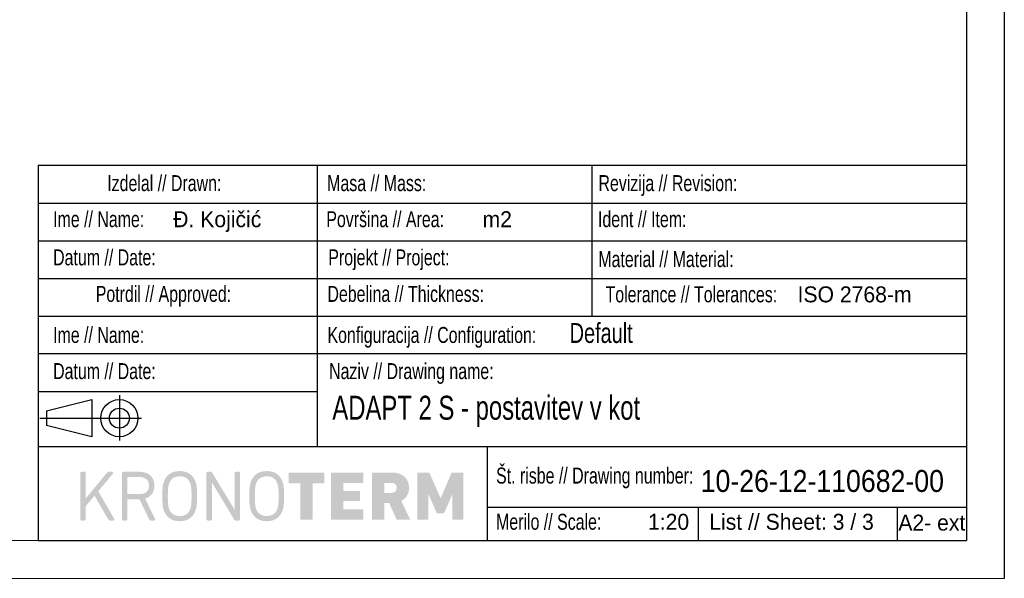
# Model space of a CAD drawing. Header units: millimetres. Extents: x 0 to 39025, y -31299 to 8400.
# Tile 50 of 206: x 15958 to 18568, y -31299 to -29817. Entities that reach past the tile are written whole.
import ezdxf

# ---------------------------------------------------------------- set-up
doc = ezdxf.new("R2010")
doc.units = ezdxf.units.MM
doc.layers.add('FORMAT', color=7, linetype='Continuous')
doc.styles.add('SLDTEXTSTYLE3', font='arial.ttf', dxfattribs={"width": 0.948})
doc.styles.add('SLDTEXTSTYLE4', font='ARIALN.TTF', dxfattribs={"width": 0.87})
doc.styles.add('SLDTEXTSTYLE5', font='ARIALN.TTF', dxfattribs={"width": 0.87, "bigfont": 'bigfont'})

msp = doc.modelspace()

# ---------------------------------------------------------------- hatches: boundary and pattern name
at = {"ltscale": 10}
h = msp.add_hatch(color=0, dxfattribs=at)
h.dxf.hatch_style = 1
edge = h.paths.add_edge_path()
edge.add_spline(control_points=[(16655.2, -31043.9), (16648.8, -31024.5), (16634.1, -31014.3), (16612.9, -31014.3), (16591.5, -31014.3), (16576.8, -31024.5), (16570.4, -31043.9)], knot_values=[0, 0, 0, 0, 1, 1, 1, 2, 2, 2, 2], degree=3, periodic=0)
edge.add_spline(control_points=[(16570.4, -31043.9), (16568.1, -31050.9), (16566.6, -31059.5), (16566.6, -31080.8), (16566.6, -31102.2), (16568.1, -31110.8), (16570.4, -31117.8)], knot_values=[2, 2, 2, 2, 3, 3, 3, 4, 4, 4, 4], degree=3, periodic=0)
edge.add_spline(control_points=[(16570.4, -31117.8), (16576.8, -31137.2), (16591.5, -31147.4), (16612.9, -31147.4), (16634.1, -31147.4), (16648.8, -31137.2), (16655.2, -31117.8)], knot_values=[4, 4, 4, 4, 5, 5, 5, 6, 6, 6, 6], degree=3, periodic=0)
edge.add_spline(control_points=[(16655.2, -31117.8), (16657.5, -31110.8), (16659, -31102.2), (16659, -31080.8), (16659, -31059.5), (16657.5, -31050.9), (16655.2, -31043.9)], knot_values=[6, 6, 6, 6, 7, 7, 7, 8, 8, 8, 8], degree=3, periodic=0)
edge = h.paths.add_edge_path(flags=16)
edge.add_spline(control_points=[(16644.3, -31080.8), (16644.3, -31101.8), (16642.7, -31109.4), (16641.3, -31113.6)], knot_values=[0, 0, 0, 0, 1, 1, 1, 1], degree=3, periodic=0)
edge.add_spline(control_points=[(16641.3, -31113.6), (16636.9, -31126.8), (16627.3, -31133.5), (16612.9, -31133.5), (16598.3, -31133.5), (16588.7, -31126.8), (16584.3, -31113.6)], knot_values=[1, 1, 1, 1, 2, 2, 2, 3, 3, 3, 3], degree=3, periodic=0)
edge.add_spline(control_points=[(16584.3, -31113.6), (16582.9, -31109.4), (16581.3, -31101.8), (16581.3, -31059.9), (16582.9, -31052.3), (16584.3, -31048.1)], knot_values=[3, 3, 3, 3, 4, 4, 5, 5, 5, 5], degree=3, periodic=0)
edge.add_spline(control_points=[(16584.3, -31048.1), (16588.7, -31034.9), (16598.3, -31028.2), (16612.9, -31028.2), (16627.3, -31028.2), (16636.9, -31034.9), (16641.3, -31048.1)], knot_values=[5, 5, 5, 5, 6, 6, 6, 7, 7, 7, 7], degree=3, periodic=0)
edge.add_spline(control_points=[(16641.3, -31048.1), (16642.7, -31052.3), (16644.3, -31059.9), (16644.3, -31080.8)], knot_values=[7, 7, 7, 7, 8, 8, 8, 8], degree=3, periodic=0)
edge = h.paths.add_edge_path()
edge.add_spline(control_points=[(16542.3, -31020), (16542.3, -31017.7), (16540.7, -31016.1), (16538.5, -31016.1)], knot_values=[17, 17, 17, 17, 18, 18, 18, 18], degree=3, periodic=0)
edge.add_line((16538.5, -31016.1), (16531.7, -31016.1))
edge.add_spline(control_points=[(16531.7, -31016.1), (16529.5, -31016.1), (16527.9, -31017.7), (16527.9, -31020)], knot_values=[1, 1, 1, 1, 2, 2, 2, 2], degree=3, periodic=0)
edge.add_line((16527.9, -31020), (16527.9, -31116.9))
edge.add_line((16527.9, -31116.9), (16468.5, -31019.1))
edge.add_spline(control_points=[(16468.5, -31019.1), (16467.5, -31017.1), (16465.9, -31016.1), (16463.6, -31016.1)], knot_values=[4, 4, 4, 4, 5, 5, 5, 5], degree=3, periodic=0)
edge.add_line((16463.6, -31016.1), (16456.8, -31016.1))
edge.add_spline(control_points=[(16456.8, -31016.1), (16454.6, -31016.1), (16452.9, -31017.8), (16452.9, -31020)], knot_values=[6, 6, 6, 6, 7, 7, 7, 7], degree=3, periodic=0)
edge.add_line((16452.9, -31020), (16452.9, -31141.7))
edge.add_spline(control_points=[(16452.9, -31141.7), (16452.9, -31144), (16454.6, -31145.6), (16456.8, -31145.6)], knot_values=[8, 8, 8, 8, 9, 9, 9, 9], degree=3, periodic=0)
edge.add_line((16456.8, -31145.6), (16463.6, -31145.6))
edge.add_spline(control_points=[(16463.6, -31145.6), (16465.8, -31145.6), (16467.4, -31144), (16467.4, -31141.7)], knot_values=[10, 10, 10, 10, 11, 11, 11, 11], degree=3, periodic=0)
edge.add_line((16467.4, -31141.7), (16467.4, -31044.3))
edge.add_line((16467.4, -31044.3), (16526.5, -31142.8))
edge.add_spline(control_points=[(16526.5, -31142.8), (16527.6, -31144.6), (16529.3, -31145.6), (16531.3, -31145.6)], knot_values=[13, 13, 13, 13, 14, 14, 14, 14], degree=3, periodic=0)
edge.add_line((16531.3, -31145.6), (16538.5, -31145.6))
edge.add_spline(control_points=[(16538.5, -31145.6), (16540.7, -31145.6), (16542.3, -31144), (16542.3, -31141.7)], knot_values=[15, 15, 15, 15, 16, 16, 16, 16], degree=3, periodic=0)
edge.add_line((16542.3, -31141.7), (16542.3, -31020))
edge = h.paths.add_edge_path()
edge.add_spline(control_points=[(16382.2, -31014.3), (16360.8, -31014.3), (16346.1, -31024.5), (16339.7, -31043.9)], knot_values=[0, 0, 0, 0, 1, 1, 1, 1], degree=3, periodic=0)
edge.add_spline(control_points=[(16339.7, -31043.9), (16337.4, -31050.9), (16336, -31059.5), (16336, -31080.8), (16336, -31102.2), (16337.4, -31110.8), (16339.7, -31117.8)], knot_values=[1, 1, 1, 1, 2, 2, 2, 3, 3, 3, 3], degree=3, periodic=0)
edge.add_spline(control_points=[(16339.7, -31117.8), (16346.1, -31137.2), (16360.8, -31147.4), (16382.2, -31147.4), (16403.5, -31147.4), (16418.1, -31137.2), (16424.5, -31117.8)], knot_values=[3, 3, 3, 3, 4, 4, 4, 5, 5, 5, 5], degree=3, periodic=0)
edge.add_spline(control_points=[(16424.5, -31117.8), (16426.9, -31110.8), (16428.3, -31102.2), (16428.3, -31080.8), (16428.3, -31059.5), (16426.9, -31050.9), (16424.5, -31043.9)], knot_values=[5, 5, 5, 5, 6, 6, 6, 7, 7, 7, 7], degree=3, periodic=0)
edge.add_spline(control_points=[(16424.5, -31043.9), (16418.1, -31024.5), (16403.5, -31014.3), (16382.2, -31014.3)], knot_values=[7, 7, 7, 7, 8, 8, 8, 8], degree=3, periodic=0)
edge = h.paths.add_edge_path(flags=16)
edge.add_spline(control_points=[(16410.6, -31048.1), (16412, -31052.3), (16413.6, -31059.9), (16413.6, -31080.8)], knot_values=[8, 8, 8, 8, 9, 9, 9, 9], degree=3, periodic=0)
edge.add_spline(control_points=[(16413.6, -31080.8), (16413.6, -31101.8), (16412, -31109.4), (16410.6, -31113.6)], knot_values=[0, 0, 0, 0, 1, 1, 1, 1], degree=3, periodic=0)
edge.add_spline(control_points=[(16410.6, -31113.6), (16406.2, -31126.8), (16396.7, -31133.5), (16382.2, -31133.5)], knot_values=[1, 1, 1, 1, 2, 2, 2, 2], degree=3, periodic=0)
edge.add_spline(control_points=[(16382.2, -31133.5), (16367.7, -31133.5), (16358.1, -31126.8), (16353.7, -31113.6)], knot_values=[2, 2, 2, 2, 3, 3, 3, 3], degree=3, periodic=0)
edge.add_line((16353.7, -31113.6), (16353.7, -31113.6))
edge.add_spline(control_points=[(16353.7, -31113.6), (16352.2, -31109.4), (16350.6, -31101.8), (16350.6, -31080.8)], knot_values=[4, 4, 4, 4, 5, 5, 5, 5], degree=3, periodic=0)
edge.add_spline(control_points=[(16350.6, -31080.8), (16350.6, -31059.9), (16352.2, -31052.3), (16353.7, -31048.1)], knot_values=[5, 5, 5, 5, 6, 6, 6, 6], degree=3, periodic=0)
edge.add_spline(control_points=[(16353.7, -31048.1), (16358.1, -31034.9), (16367.7, -31028.2), (16382.2, -31028.2)], knot_values=[6, 6, 6, 6, 7, 7, 7, 7], degree=3, periodic=0)
edge.add_spline(control_points=[(16382.2, -31028.2), (16396.7, -31028.2), (16406.2, -31034.9), (16410.6, -31048.1)], knot_values=[7, 7, 7, 7, 8, 8, 8, 8], degree=3, periodic=0)
edge = h.paths.add_edge_path()
edge.add_spline(control_points=[(16316.8, -31143.9), (16317.4, -31142.9), (16317.3, -31141.6), (16316.7, -31140.7)], knot_values=[14, 14, 14, 14, 15, 15, 15, 15], degree=3, periodic=0)
edge.add_line((16316.7, -31140.7), (16290.4, -31087.3))
edge.add_spline(control_points=[(16290.4, -31087.3), (16306.2, -31082.6), (16315.2, -31070.1), (16315.2, -31052.8)], knot_values=[0, 0, 0, 0, 1, 1, 1, 1], degree=3, periodic=0)
edge.add_spline(control_points=[(16315.2, -31052.8), (16315.2, -31030.2), (16299.8, -31016.1), (16275, -31016.1)], knot_values=[1, 1, 1, 1, 2, 2, 2, 2], degree=3, periodic=0)
edge.add_line((16275, -31016.1), (16233, -31016.1))
edge.add_spline(control_points=[(16233, -31016.1), (16230.7, -31016.1), (16229.1, -31017.7), (16229.1, -31020)], knot_values=[3, 3, 3, 3, 4, 4, 4, 4], degree=3, periodic=0)
edge.add_line((16229.1, -31020), (16229.1, -31141.7))
edge.add_spline(control_points=[(16229.1, -31141.7), (16229.1, -31144), (16230.7, -31145.6), (16233, -31145.6)], knot_values=[5, 5, 5, 5, 6, 6, 6, 6], degree=3, periodic=0)
edge.add_line((16233, -31145.6), (16239.8, -31145.6))
edge.add_spline(control_points=[(16239.8, -31145.6), (16242, -31145.6), (16243.6, -31144), (16243.6, -31141.7)], knot_values=[7, 7, 7, 7, 8, 8, 8, 8], degree=3, periodic=0)
edge.add_line((16243.6, -31141.7), (16243.6, -31089.5))
edge.add_line((16243.6, -31089.5), (16275.6, -31089.5))
edge.add_line((16275.6, -31089.5), (16301.4, -31142.7))
edge.add_spline(control_points=[(16301.4, -31142.7), (16302, -31144), (16303, -31145.6), (16305.5, -31145.6)], knot_values=[11, 11, 11, 11, 12, 12, 12, 12], degree=3, periodic=0)
edge.add_line((16305.5, -31145.6), (16314, -31145.6))
edge.add_spline(control_points=[(16314, -31145.6), (16315.2, -31145.6), (16316.3, -31145), (16316.8, -31143.9)], knot_values=[13, 13, 13, 13, 14, 14, 14, 14], degree=3, periodic=0)
edge = h.paths.add_edge_path(flags=16)
edge.add_spline(control_points=[(16300.7, -31052.8), (16300.7, -31067.5), (16291.5, -31075.5), (16274.8, -31075.5)], knot_values=[2, 2, 2, 2, 3, 3, 3, 3], degree=3, periodic=0)
edge.add_line((16274.8, -31075.5), (16243.6, -31075.5))
edge.add_line((16243.6, -31075.5), (16243.6, -31030.1))
edge.add_line((16243.6, -31030.1), (16274.8, -31030.1))
edge.add_spline(control_points=[(16274.8, -31030.1), (16291.5, -31030.1), (16300.7, -31038.1), (16300.7, -31052.8)], knot_values=[1, 1, 1, 1, 2, 2, 2, 2], degree=3, periodic=0)
edge = h.paths.add_edge_path()
edge.add_spline(control_points=[(16208.5, -31143.9), (16209.1, -31142.9), (16209, -31141.6), (16208.3, -31140.6)], knot_values=[20, 20, 20, 20, 21, 21, 21, 21], degree=3, periodic=0)
edge.add_line((16208.3, -31140.6), (16166.2, -31067.8))
edge.add_line((16166.2, -31067.8), (16204.8, -31021.5))
edge.add_spline(control_points=[(16204.8, -31021.5), (16205.8, -31020.5), (16206.1, -31019.2), (16205.7, -31018)], knot_values=[1, 1, 1, 1, 2, 2, 2, 2], degree=3, periodic=0)
edge.add_spline(control_points=[(16205.7, -31018), (16205.2, -31016.9), (16204, -31016.1), (16202.7, -31016.1)], knot_values=[2, 2, 2, 2, 3, 3, 3, 3], degree=3, periodic=0)
edge.add_line((16202.7, -31016.1), (16194, -31016.1))
edge.add_spline(control_points=[(16194, -31016.1), (16191.9, -31016.1), (16190.7, -31017.2), (16189.4, -31018.5)], knot_values=[4, 4, 4, 4, 5, 5, 5, 5], degree=3, periodic=0)
edge.add_line((16189.4, -31018.5), (16133.1, -31086.8))
edge.add_line((16133.1, -31086.8), (16133.1, -31020))
edge.add_spline(control_points=[(16133.1, -31020), (16133.1, -31017.7), (16131.5, -31016.1), (16129.3, -31016.1)], knot_values=[7, 7, 7, 7, 8, 8, 8, 8], degree=3, periodic=0)
edge.add_line((16129.3, -31016.1), (16122.4, -31016.1))
edge.add_spline(control_points=[(16122.4, -31016.1), (16120.2, -31016.1), (16118.6, -31017.8), (16118.6, -31020)], knot_values=[9, 9, 9, 9, 10, 10, 10, 10], degree=3, periodic=0)
edge.add_line((16118.6, -31020), (16118.6, -31141.7))
edge.add_spline(control_points=[(16118.6, -31141.7), (16118.6, -31144), (16120.2, -31145.6), (16122.4, -31145.6)], knot_values=[11, 11, 11, 11, 12, 12, 12, 12], degree=3, periodic=0)
edge.add_line((16122.4, -31145.6), (16129.3, -31145.6))
edge.add_spline(control_points=[(16129.3, -31145.6), (16131.5, -31145.6), (16133.1, -31144), (16133.1, -31141.7)], knot_values=[13, 13, 13, 13, 14, 14, 14, 14], degree=3, periodic=0)
edge.add_line((16133.1, -31141.7), (16133.1, -31107.4))
edge.add_line((16133.1, -31107.4), (16156.4, -31079.5))
edge.add_line((16156.4, -31079.5), (16192.9, -31143))
edge.add_spline(control_points=[(16192.9, -31143), (16193.7, -31144.2), (16194.9, -31145.6), (16197.3, -31145.6)], knot_values=[17, 17, 17, 17, 18, 18, 18, 18], degree=3, periodic=0)
edge.add_line((16197.3, -31145.6), (16205.7, -31145.6))
edge.add_spline(control_points=[(16205.7, -31145.6), (16206.9, -31145.6), (16208, -31145), (16208.5, -31143.9)], knot_values=[19, 19, 19, 19, 20, 20, 20, 20], degree=3, periodic=0)
edge = h.paths.add_edge_path()
edge.add_spline(control_points=[(17134.4, -31020), (17134.4, -31018.8), (17133.6, -31018.1), (17132.5, -31018.1)], knot_values=[25, 25, 25, 25, 26, 26, 26, 26], degree=3, periodic=0)
edge.add_line((17132.5, -31018.1), (17105.6, -31018.1))
edge.add_spline(control_points=[(17105.6, -31018.1), (17104.3, -31018.1), (17103, -31018.5), (17102.4, -31020)], knot_values=[1, 1, 1, 1, 2, 2, 2, 2], degree=3, periodic=0)
edge.add_line((17102.4, -31020), (17074.2, -31085.5))
edge.add_line((17074.2, -31085.5), (17073.5, -31085.5))
edge.add_line((17073.5, -31085.5), (17044.5, -31020))
edge.add_spline(control_points=[(17044.5, -31020), (17044, -31018.5), (17042.7, -31018.1), (17041.4, -31018.1)], knot_values=[5, 5, 5, 5, 6, 6, 6, 6], degree=3, periodic=0)
edge.add_line((17041.4, -31018.1), (17014.1, -31018.1))
edge.add_spline(control_points=[(17014.1, -31018.1), (17013, -31018.1), (17012.2, -31018.8), (17012.2, -31020)], knot_values=[7, 7, 7, 7, 8, 8, 8, 8], degree=3, periodic=0)
edge.add_line((17012.2, -31020), (17012.2, -31141.7))
edge.add_spline(control_points=[(17012.2, -31141.7), (17012.2, -31142.8), (17013, -31143.6), (17014.1, -31143.6)], knot_values=[9, 9, 9, 9, 10, 10, 10, 10], degree=3, periodic=0)
edge.add_line((17014.1, -31143.6), (17039.7, -31143.6))
edge.add_spline(control_points=[(17039.7, -31143.6), (17040.8, -31143.6), (17041.6, -31142.8), (17041.6, -31141.7)], knot_values=[11, 11, 11, 11, 12, 12, 12, 12], degree=3, periodic=0)
edge.add_line((17041.6, -31141.7), (17041.6, -31077.2))
edge.add_line((17041.6, -31077.2), (17042.5, -31077.2))
edge.add_line((17042.5, -31077.2), (17062.6, -31124))
edge.add_spline(control_points=[(17062.6, -31124), (17063.7, -31125.9), (17065, -31126.4), (17066.1, -31126.4)], knot_values=[15, 15, 15, 15, 16, 16, 16, 16], degree=3, periodic=0)
edge.add_line((17066.1, -31126.4), (17080.5, -31126.4))
edge.add_spline(control_points=[(17080.5, -31126.4), (17081.6, -31126.4), (17083.1, -31125.9), (17084, -31124)], knot_values=[17, 17, 17, 17, 18, 18, 18, 18], degree=3, periodic=0)
edge.add_line((17084, -31124), (17104.1, -31077.2))
edge.add_line((17104.1, -31077.2), (17105, -31077.2))
edge.add_line((17105, -31077.2), (17105, -31141.7))
edge.add_spline(control_points=[(17105, -31141.7), (17105, -31142.8), (17105.8, -31143.6), (17106.9, -31143.6)], knot_values=[21, 21, 21, 21, 22, 22, 22, 22], degree=3, periodic=0)
edge.add_line((17106.9, -31143.6), (17132.5, -31143.6))
edge.add_spline(control_points=[(17132.5, -31143.6), (17133.6, -31143.6), (17134.4, -31142.8), (17134.4, -31141.7)], knot_values=[23, 23, 23, 23, 24, 24, 24, 24], degree=3, periodic=0)
edge.add_line((17134.4, -31141.7), (17134.4, -31020))
edge = h.paths.add_edge_path()
edge.add_spline(control_points=[(16991.1, -31143.6), (16992.4, -31143.6), (16993, -31142.5), (16992.4, -31141.4)], knot_values=[14, 14, 14, 14, 15, 15, 15, 15], degree=3, periodic=0)
edge.add_line((16992.4, -31141.4), (16969.4, -31093.6))
edge.add_spline(control_points=[(16969.4, -31093.6), (16982.7, -31086.9), (16990, -31074.2), (16990, -31058.5)], knot_values=[0, 0, 0, 0, 1, 1, 1, 1], degree=3, periodic=0)
edge.add_spline(control_points=[(16990, -31058.5), (16990, -31034.9), (16973.6, -31018.1), (16944.8, -31018.1)], knot_values=[1, 1, 1, 1, 2, 2, 2, 2], degree=3, periodic=0)
edge.add_line((16944.8, -31018.1), (16893.7, -31018.1))
edge.add_spline(control_points=[(16893.7, -31018.1), (16892.6, -31018.1), (16891.9, -31018.8), (16891.9, -31020)], knot_values=[3, 3, 3, 3, 4, 4, 4, 4], degree=3, periodic=0)
edge.add_line((16891.9, -31020), (16891.9, -31141.7))
edge.add_spline(control_points=[(16891.9, -31141.7), (16891.9, -31142.8), (16892.6, -31143.6), (16893.7, -31143.6)], knot_values=[5, 5, 5, 5, 6, 6, 6, 6], degree=3, periodic=0)
edge.add_line((16893.7, -31143.6), (16922.5, -31143.6))
edge.add_spline(control_points=[(16922.5, -31143.6), (16923.6, -31143.6), (16924.3, -31142.8), (16924.3, -31141.7)], knot_values=[7, 7, 7, 7, 8, 8, 8, 8], degree=3, periodic=0)
edge.add_line((16924.3, -31141.7), (16924.3, -31100))
edge.add_spline(control_points=[(16924.3, -31100), (16924.3, -31099.3), (16924.7, -31098.9), (16925.5, -31098.9)], knot_values=[9, 9, 9, 9, 10, 10, 10, 10], degree=3, periodic=0)
edge.add_line((16925.5, -31098.9), (16937.4, -31098.9))
edge.add_line((16937.4, -31098.9), (16956.5, -31141.7))
edge.add_spline(control_points=[(16956.5, -31141.7), (16957, -31143), (16957.6, -31143.6), (16959.2, -31143.6)], knot_values=[12, 12, 12, 12, 13, 13, 13, 13], degree=3, periodic=0)
edge.add_line((16959.2, -31143.6), (16991.1, -31143.6))
edge = h.paths.add_edge_path(flags=16)
edge.add_spline(control_points=[(16957.6, -31058.9), (16957.6, -31067), (16952, -31072.2), (16942.8, -31072.2)], knot_values=[6, 6, 6, 6, 7, 7, 7, 7], degree=3, periodic=0)
edge.add_line((16942.8, -31072.2), (16925.5, -31072.2))
edge.add_spline(control_points=[(16925.5, -31072.2), (16924.7, -31072.2), (16924.3, -31071.8), (16924.3, -31071.1)], knot_values=[1, 1, 1, 1, 2, 2, 2, 2], degree=3, periodic=0)
edge.add_line((16924.3, -31071.1), (16924.3, -31046.7))
edge.add_spline(control_points=[(16924.3, -31046.7), (16924.3, -31046), (16924.7, -31045.6), (16925.5, -31045.6)], knot_values=[3, 3, 3, 3, 4, 4, 4, 4], degree=3, periodic=0)
edge.add_line((16925.5, -31045.6), (16942.8, -31045.6))
edge.add_spline(control_points=[(16942.8, -31045.6), (16952, -31045.6), (16957.6, -31050.8), (16957.6, -31058.9)], knot_values=[5, 5, 5, 5, 6, 6, 6, 6], degree=3, periodic=0)
edge = h.paths.add_edge_path()
edge.add_spline(control_points=[(16869.1, -31020), (16869.1, -31018.8), (16868.3, -31018.1), (16867.2, -31018.1)], knot_values=[23, 23, 23, 23, 24, 24, 24, 24], degree=3, periodic=0)
edge.add_line((16867.2, -31018.1), (16785.1, -31018.1))
edge.add_spline(control_points=[(16785.1, -31018.1), (16784, -31018.1), (16783.3, -31018.8), (16783.3, -31020)], knot_values=[1, 1, 1, 1, 2, 2, 2, 2], degree=3, periodic=0)
edge.add_line((16783.3, -31020), (16783.3, -31141.7))
edge.add_spline(control_points=[(16783.3, -31141.7), (16783.3, -31142.8), (16784, -31143.6), (16785.1, -31143.6)], knot_values=[3, 3, 3, 3, 4, 4, 4, 4], degree=3, periodic=0)
edge.add_line((16785.1, -31143.6), (16867.2, -31143.6))
edge.add_spline(control_points=[(16867.2, -31143.6), (16868.3, -31143.6), (16869.1, -31142.8), (16869.1, -31141.7)], knot_values=[5, 5, 5, 5, 6, 6, 6, 6], degree=3, periodic=0)
edge.add_line((16869.1, -31141.7), (16869.1, -31117.9))
edge.add_spline(control_points=[(16869.1, -31117.9), (16869.1, -31116.8), (16868.3, -31116.1), (16867.2, -31116.1)], knot_values=[7, 7, 7, 7, 8, 8, 8, 8], degree=3, periodic=0)
edge.add_line((16867.2, -31116.1), (16816.9, -31116.1))
edge.add_spline(control_points=[(16816.9, -31116.1), (16816.1, -31116.1), (16815.7, -31115.7), (16815.7, -31115)], knot_values=[9, 9, 9, 9, 10, 10, 10, 10], degree=3, periodic=0)
edge.add_line((16815.7, -31115), (16815.7, -31094.9))
edge.add_spline(control_points=[(16815.7, -31094.9), (16815.7, -31094.1), (16816.1, -31093.8), (16816.9, -31093.8)], knot_values=[11, 11, 11, 11, 12, 12, 12, 12], degree=3, periodic=0)
edge.add_line((16816.9, -31093.8), (16858.2, -31093.8))
edge.add_spline(control_points=[(16858.2, -31093.8), (16859.3, -31093.8), (16860, -31093), (16860, -31091.9)], knot_values=[13, 13, 13, 13, 14, 14, 14, 14], degree=3, periodic=0)
edge.add_line((16860, -31091.9), (16860, -31068.7))
edge.add_spline(control_points=[(16860, -31068.7), (16860, -31067.6), (16859.3, -31066.8), (16858.2, -31066.8)], knot_values=[15, 15, 15, 15, 16, 16, 16, 16], degree=3, periodic=0)
edge.add_line((16858.2, -31066.8), (16816.9, -31066.8))
edge.add_spline(control_points=[(16816.9, -31066.8), (16816.1, -31066.8), (16815.7, -31066.5), (16815.7, -31065.7)], knot_values=[17, 17, 17, 17, 18, 18, 18, 18], degree=3, periodic=0)
edge.add_line((16815.7, -31065.7), (16815.7, -31046.7))
edge.add_spline(control_points=[(16815.7, -31046.7), (16815.7, -31046), (16816.1, -31045.6), (16816.9, -31045.6)], knot_values=[19, 19, 19, 19, 20, 20, 20, 20], degree=3, periodic=0)
edge.add_line((16816.9, -31045.6), (16867.2, -31045.6))
edge.add_spline(control_points=[(16867.2, -31045.6), (16868.3, -31045.6), (16869.1, -31044.9), (16869.1, -31043.8)], knot_values=[21, 21, 21, 21, 22, 22, 22, 22], degree=3, periodic=0)
edge.add_line((16869.1, -31043.8), (16869.1, -31020))
edge = h.paths.add_edge_path()
edge.add_spline(control_points=[(16734.8, -31047.1), (16734.9, -31046.9), (16735.1, -31046.9), (16735.5, -31046.9)], knot_values=[30, 30, 30, 30, 31, 31, 31, 31], degree=3, periodic=0)
edge.add_line((16735.5, -31046.9), (16763.3, -31046.9))
edge.add_line((16763.3, -31046.9), (16763.7, -31046.9))
edge.add_spline(control_points=[(16763.7, -31046.9), (16764, -31046.9), (16764.4, -31046.7), (16764.6, -31046.5)], knot_values=[0, 0, 0, 0, 1, 1, 1, 1], degree=3, periodic=0)
edge.add_spline(control_points=[(16764.6, -31046.5), (16764.9, -31046.2), (16765.1, -31045.6), (16765.1, -31045.1)], knot_values=[1, 1, 1, 1, 2, 2, 2, 2], degree=3, periodic=0)
edge.add_line((16765.1, -31045.1), (16765.1, -31020))
edge.add_spline(control_points=[(16765.1, -31020), (16765.1, -31019.6), (16764.9, -31019.2), (16764.8, -31019)], knot_values=[3, 3, 3, 3, 4, 4, 4, 4], degree=3, periodic=0)
edge.add_spline(control_points=[(16764.8, -31019), (16764.8, -31018.8), (16764.6, -31018.7)], knot_values=[4, 4, 4, 5, 5, 5], degree=2, periodic=0)
edge.add_spline(control_points=[(16764.6, -31018.7), (16764.2, -31018.3), (16763.8, -31018.1), (16763.3, -31018.1)], knot_values=[5, 5, 5, 5, 6, 6, 6, 6], degree=3, periodic=0)
edge.add_line((16763.3, -31018.1), (16673, -31018.1))
edge.add_line((16673, -31018.1), (16672.5, -31018.1))
edge.add_spline(control_points=[(16672.5, -31018.1), (16671.7, -31018.3), (16671.2, -31019), (16671.2, -31020)], knot_values=[8, 8, 8, 8, 9, 9, 9, 9], degree=3, periodic=0)
edge.add_line((16671.2, -31020), (16671.2, -31045.1))
edge.add_spline(control_points=[(16671.2, -31045.1), (16671.2, -31045.4), (16671.2, -31045.8), (16671.4, -31046.2)], knot_values=[10, 10, 10, 10, 11, 11, 11, 11], degree=3, periodic=0)
edge.add_spline(control_points=[(16671.4, -31046.2), (16671.5, -31046.2), (16671.5, -31046.3)], knot_values=[11, 11, 11, 12, 12, 12], degree=2, periodic=0)
edge.add_line((16671.5, -31046.3), (16671.7, -31046.5))
edge.add_spline(control_points=[(16671.7, -31046.5), (16671.9, -31046.7), (16672.1, -31046.9), (16672.5, -31046.9)], knot_values=[13, 13, 13, 13, 14, 14, 14, 14], degree=3, periodic=0)
edge.add_line((16672.5, -31046.9), (16673, -31046.9))
edge.add_line((16673, -31046.9), (16700.8, -31046.9))
edge.add_line((16700.8, -31046.9), (16701, -31046.9))
edge.add_spline(control_points=[(16701, -31046.9), (16701.5, -31047.1), (16701.9, -31047.4), (16701.9, -31048)], knot_values=[17, 17, 17, 17, 18, 18, 18, 18], degree=3, periodic=0)
edge.add_line((16701.9, -31048), (16701.9, -31141.7))
edge.add_line((16701.9, -31141.7), (16701.9, -31142.3))
edge.add_spline(control_points=[(16701.9, -31142.3), (16701.9, -31142.7), (16702.1, -31142.8), (16702.3, -31143)], knot_values=[20, 20, 20, 20, 21, 21, 21, 21], degree=3, periodic=0)
edge.add_spline(control_points=[(16702.3, -31143), (16702.7, -31143.4), (16702.8, -31143.6), (16703.2, -31143.6)], knot_values=[21, 21, 21, 21, 22, 22, 22, 22], degree=3, periodic=0)
edge.add_line((16703.2, -31143.6), (16703.8, -31143.6))
edge.add_line((16703.8, -31143.6), (16732.5, -31143.6))
edge.add_spline(control_points=[(16732.5, -31143.6), (16732.9, -31143.6), (16733.3, -31143.6), (16733.5, -31143.4)], knot_values=[24, 24, 24, 24, 25, 25, 25, 25], degree=3, periodic=0)
edge.add_spline(control_points=[(16733.5, -31143.4), (16734, -31143), (16734.2, -31142.8), (16734.4, -31142.3)], knot_values=[25, 25, 25, 25, 26, 26, 26, 26], degree=3, periodic=0)
edge.add_line((16734.4, -31142.3), (16734.4, -31141.7))
edge.add_line((16734.4, -31141.7), (16734.4, -31048))
edge.add_line((16734.4, -31048), (16734.4, -31047.4))
edge.add_spline(control_points=[(16734.4, -31047.4), (16734.6, -31047.3), (16734.6, -31047.1), (16734.8, -31047.1)], knot_values=[29, 29, 29, 29, 30, 30, 30, 30], degree=3, periodic=0)

# ---------------------------------------------------------------- linework, layer by layer
at = {"layer": 'FORMAT', "ltscale": 27}
for p, q in [((18568, -22898.9), (18568, -31298.9)), ((18468, -22998.9), (18468, -31198.9))]:
    msp.add_line(p, q, dxfattribs=at)
at = {"layer": 'FORMAT', "lineweight": 25}
for q in [(16007.3, -31198.9), (18468.2, -30203.1)]:
    msp.add_line((16007.3, -30203.1), q, dxfattribs=at)
at = {"layer": 'FORMAT'}
for p, q in [((16747.2, -30949.5), (16747.2, -30203.1)), ((17474.8, -30203.1), (17474.8, -30603.1)), ((16007.3, -30303.1), (18468, -30303.1)), ((16007.3, -30403.1), (18468, -30403.1)), ((16007.3, -30503.1), (18468, -30503.1)), ((16007.3, -30603.1), (18468, -30603.1)), ((18468, -30703.1), (16007.3, -30703.1)), ((16007.3, -30803.1), (16747.2, -30803.1)), ((16028.7, -30854.3), (16149.6, -30824.6)), ((16149.6, -30824.6), (16149.6, -30923.2)), ((16222.2, -30812.9), (16222.2, -30933.1)), ((16011.2, -30873.9), (16280.6, -30873.9)), ((16028.7, -30854.3), (16028.7, -30893.5)), ((16149.6, -30923.2), (16028.7, -30893.5)), ((16007.3, -30949.5), (18468, -30949.5)), ((17196.9, -30949.5), (17196.9, -31198.9)), ((17196.9, -31109.7), (18468.1, -31109.7)), ((17756.6, -31109.7), (17756.6, -31198.9)), ((18283.6, -31109.7), (18283.6, -31198.9))]:
    msp.add_line(p, q, dxfattribs=at)
at = {"layer": 'FORMAT', "color": 7, "linetype": 'Continuous', "lineweight": 18, "ltscale": 27}
for p, q in [((500, -31198.9), (18468, -31198.9)), ((0, -31298.9), (18568, -31298.9))]:
    msp.add_line(p, q, dxfattribs=at)
at = {"layer": 'FORMAT', "linetype": 'Continuous', "lineweight": 25}
msp.add_line((16007.3, -31198.9), (18468, -31198.9), dxfattribs=at)
at = {"layer": 'FORMAT'}
for radius in [49.3, 26.5]:
    msp.add_circle((16222.2, -30873.9), radius, dxfattribs=at)

# ---------------------------------------------------------------- texts
at = {"layer": 'FORMAT', "attachment_point": 1}
for s, insert, char_height, style in [('Izdelal // Drawn:', (16190.1, -30229.2), 42.333, 'SLDTEXTSTYLE4'), ('Masa // Mass:', (16773.1, -30229.2), 42.333, 'SLDTEXTSTYLE4'), ('Revizija // Revision:', (17492.3, -30229.2), 42.333, 'SLDTEXTSTYLE4'), ('Ime // Name:', (16046.6, -30324.8), 42.333, 'SLDTEXTSTYLE4'), ('Đ. Kojičić', (16364.9, -30324.9), 42.33, 'SLDTEXTSTYLE3'), ('Površina // Area:', (16770.8, -30324.8), 42.333, 'SLDTEXTSTYLE5'), (' m2', (17169.4, -30324.9), 42.33, 'SLDTEXTSTYLE3'), ('Ident // Item:', (17490.9, -30324.8), 42.333, 'SLDTEXTSTYLE4'), ('Datum // Date:', (16046.6, -30426.1), 42.333, 'SLDTEXTSTYLE4'), ('Projekt // Project:', (16776.1, -30426.1), 42.333, 'SLDTEXTSTYLE4'), ('Material // Material:', (17491.8, -30430.8), 42.333, 'SLDTEXTSTYLE4'), ('Potrdil // Approved:', (16159.6, -30523), 42.333, 'SLDTEXTSTYLE4'), ('Debelina // Thickness:', (16773.8, -30523), 42.333, 'SLDTEXTSTYLE4'), ('Tolerance // Tolerances:', (17511, -30524.2), 42.333, 'SLDTEXTSTYLE4'), ('ISO 2768-m', (18020, -30524.3), 42.33, 'SLDTEXTSTYLE3'), ('Default', (17415.9, -30621.4), 52.92, 'SLDTEXTSTYLE4'), ('Ime // Name:', (16046.6, -30632), 42.333, 'SLDTEXTSTYLE4'), ('Konfiguracija // Configuration:', (16773.9, -30632), 42.333, 'SLDTEXTSTYLE4'), ('Datum // Date:', (16046.6, -30727.9), 42.333, 'SLDTEXTSTYLE4'), ('Naziv // Drawing name:', (16778.2, -30727.9), 42.333, 'SLDTEXTSTYLE4'), ('ADAPT 2 S - postavitev v kot', (16786.7, -30814.5), 63.5, 'SLDTEXTSTYLE4'), ('Št. risbe // Drawing number:', (17220.8, -31005.1), 42.333, 'SLDTEXTSTYLE5'), ('{\\fArial|b0|i0|c238|p34;\\H0.91667x;10-26-12-110682-00}', (17763.1, -31011.5), 63.5, 'SLDTEXTSTYLE4'), ('Merilo // Scale:', (17220.8, -31127.6), 42.333, 'SLDTEXTSTYLE4'), ('1:20', (17623.5, -31127.7), 42.33, 'SLDTEXTSTYLE3'), ('List // Sheet: 3 / 3', (17785.9, -31127.7), 42.333, 'SLDTEXTSTYLE3'), ('A2- ext', (18287.1, -31129.9), 42.33, 'SLDTEXTSTYLE3')]:
    msp.add_mtext(s, dxfattribs=dict(at, insert=insert, char_height=char_height, style=style))

doc.saveas('drawing.dxf')
